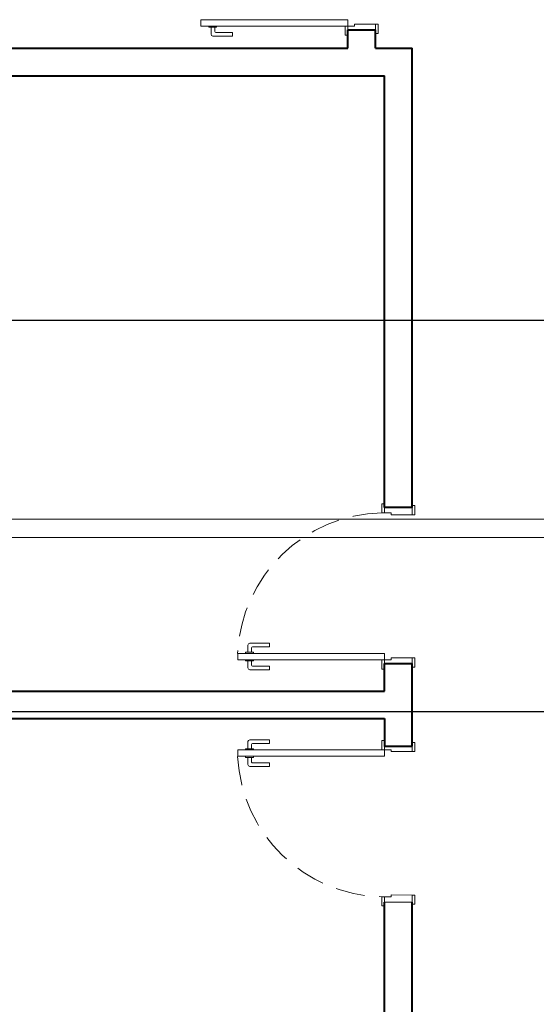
# Model space of a CAD drawing. Header units: millimetres. Extents: x 53 to 3943, y 29 to 3483.
# Tile 15 of 52: x 3871.87 to 3877.49, y 3420.02 to 3430.74. Entities that reach past the tile are written whole.
import ezdxf

# ---------------------------------------------------------------- set-up
doc = ezdxf.new("R2010")
doc.units = ezdxf.units.MM
doc.header["$MEASUREMENT"] = 0
doc.linetypes.add('HIDDEN2', pattern=[0.47625, 0.3175, -0.15875])
doc.layers.add('ARQ-ALVENARIA', color=4, linetype='Continuous')
for name, color, linetype, lineweight in [('DI-Detalhes', 1, 'Continuous', 30), ('MB_ALVENARIA', 7, 'Continuous', 40), ('MB_ESQUADRIA', 7, 'Continuous', 5), ('TQ-Condutos', 3, 'Continuous', 5)]:
    doc.layers.add(name, color=color, linetype=linetype, lineweight=lineweight)

msp = doc.modelspace()

# ---------------------------------------------------------------- linework, layer by layer
at = {"layer": 'ARQ-ALVENARIA'}
for points in [[(3875.44, 3430.426), (3875.44, 3430.626)], [(3875.74, 3430.426), (3876.14, 3430.426)], [(3875.84, 3422.826), (3875.84, 3423.126)]]:
    msp.add_lwpolyline(points, dxfattribs=at)
at = {"layer": 'DI-Detalhes'}
msp.add_lwpolyline([(3866.243, 3427.466), (3889.983, 3427.466), (3889.983, 3423.198), (3866.243, 3423.198), (3866.243, 3427.466)], dxfattribs=at)
at = {"layer": 'MB_ALVENARIA'}
for p, q in [((3875.44, 3430.426), (3875.44, 3430.626)), ((3875.44, 3430.626), (3875.74, 3430.626)), ((3875.84, 3423.426), (3875.84, 3423.726)), ((3875.84, 3423.726), (3876.14, 3423.726))]:
    msp.add_line(p, q, dxfattribs=at)
for points in [[(3875.74, 3430.426), (3875.74, 3430.626)], [(3867.08, 3430.426), (3875.44, 3430.426)], [(3875.74, 3430.426), (3876.14, 3430.426)], [(3876.14, 3425.426), (3876.14, 3430.426)], [(3869.04, 3430.126), (3875.84, 3430.126)], [(3875.84, 3425.426), (3875.84, 3430.126)], [(3876.14, 3425.426), (3875.84, 3425.426)], [(3875.84, 3423.426), (3875.84, 3423.726)], [(3876.14, 3422.826), (3876.14, 3423.726)], [(3869.04, 3423.426), (3875.84, 3423.426)], [(3867.08, 3423.126), (3867.08, 3423.126), (3875.84, 3423.126)], [(3875.84, 3423.126), (3875.84, 3422.826), (3876.14, 3422.826)], [(3875.34, 3416.226), (3876.14, 3416.226), (3876.14, 3421.126)], [(3875.34, 3416.526), (3875.84, 3416.526), (3875.84, 3421.126)]]:
    msp.add_lwpolyline(points, dxfattribs=at)
at = {"layer": 'MB_ESQUADRIA'}
for p, q in [((3873.926, 3430.667), (3873.926, 3430.654)), ((3873.926, 3430.654), (3874.011, 3430.654)), ((3873.951, 3430.654), (3873.951, 3430.577)), ((3873.991, 3430.607), (3873.991, 3430.654)), ((3874.011, 3430.654), (3874.011, 3430.667)), ((3875.44, 3430.666), (3875.44, 3430.616)), ((3875.51, 3430.666), (3875.44, 3430.666)), ((3875.44, 3430.666), (3875.44, 3430.616)), ((3875.51, 3430.666), (3875.44, 3430.666)), ((3875.51, 3430.686), (3875.74, 3430.686)), ((3875.51, 3430.666), (3875.51, 3430.686)), ((3875.51, 3430.686), (3875.74, 3430.686)), ((3875.51, 3430.666), (3875.51, 3430.686)), ((3875.74, 3430.686), (3875.74, 3430.616)), ((3875.74, 3430.686), (3875.74, 3430.616)), ((3873.971, 3430.557), (3874.185, 3430.556)), ((3874.185, 3430.596), (3874.001, 3430.597)), ((3874.185, 3430.556), (3874.185, 3430.596)), ((3875.84, 3425.366), (3875.84, 3425.416)), ((3875.91, 3425.366), (3875.84, 3425.366)), ((3875.91, 3425.366), (3875.91, 3425.346)), ((3876.14, 3425.346), (3876.14, 3425.416)), ((3875.91, 3425.346), (3876.14, 3425.346)), ((3874.326, 3423.837), (3874.326, 3423.849)), ((3874.326, 3423.849), (3874.411, 3423.849)), ((3874.351, 3423.849), (3874.351, 3423.927)), ((3874.371, 3423.947), (3874.585, 3423.946)), ((3874.391, 3423.897), (3874.391, 3423.849)), ((3874.585, 3423.906), (3874.401, 3423.907)), ((3874.411, 3423.849), (3874.411, 3423.837)), ((3874.585, 3423.946), (3874.585, 3423.906)), ((3874.326, 3423.767), (3874.326, 3423.754)), ((3874.326, 3423.754), (3874.411, 3423.754)), ((3874.351, 3423.754), (3874.351, 3423.677)), ((3874.391, 3423.707), (3874.391, 3423.754)), ((3874.411, 3423.754), (3874.411, 3423.767)), ((3875.84, 3423.766), (3875.84, 3423.716)), ((3875.91, 3423.766), (3875.84, 3423.766)), ((3875.84, 3423.766), (3875.84, 3423.716)), ((3875.91, 3423.766), (3875.84, 3423.766)), ((3875.91, 3423.786), (3876.14, 3423.786)), ((3875.91, 3423.766), (3875.91, 3423.786)), ((3875.91, 3423.786), (3876.14, 3423.786)), ((3875.91, 3423.766), (3875.91, 3423.786)), ((3876.14, 3423.786), (3876.14, 3423.716)), ((3876.14, 3423.786), (3876.14, 3423.716)), ((3874.371, 3423.657), (3874.585, 3423.656)), ((3874.585, 3423.696), (3874.401, 3423.697)), ((3874.585, 3423.656), (3874.585, 3423.696)), ((3874.371, 3422.895), (3874.585, 3422.895)), ((3874.585, 3422.895), (3874.585, 3422.855)), ((3874.326, 3422.797), (3874.411, 3422.798)), ((3874.326, 3422.785), (3874.326, 3422.797)), ((3874.351, 3422.797), (3874.351, 3422.875)), ((3874.391, 3422.845), (3874.391, 3422.798)), ((3874.585, 3422.855), (3874.401, 3422.855)), ((3874.411, 3422.798), (3874.411, 3422.785)), ((3875.84, 3422.786), (3875.84, 3422.836)), ((3875.84, 3422.786), (3875.84, 3422.836)), ((3875.91, 3422.786), (3875.84, 3422.786)), ((3875.91, 3422.786), (3875.84, 3422.786)), ((3875.91, 3422.786), (3875.91, 3422.766)), ((3875.91, 3422.786), (3875.91, 3422.766)), ((3876.14, 3422.766), (3876.14, 3422.836)), ((3876.14, 3422.766), (3876.14, 3422.836)), ((3874.326, 3422.715), (3874.326, 3422.702)), ((3874.326, 3422.702), (3874.411, 3422.702)), ((3874.351, 3422.702), (3874.351, 3422.625)), ((3874.391, 3422.655), (3874.391, 3422.702)), ((3874.411, 3422.702), (3874.411, 3422.715)), ((3875.91, 3422.766), (3876.14, 3422.766)), ((3875.91, 3422.766), (3876.14, 3422.766)), ((3874.371, 3422.605), (3874.585, 3422.605)), ((3874.585, 3422.645), (3874.401, 3422.645)), ((3874.585, 3422.605), (3874.585, 3422.645)), ((3875.91, 3421.186), (3875.84, 3421.186)), ((3875.84, 3421.186), (3875.84, 3421.136)), ((3875.91, 3421.206), (3876.14, 3421.205)), ((3875.91, 3421.186), (3875.91, 3421.206)), ((3876.14, 3421.205), (3876.14, 3421.135))]:
    msp.add_line(p, q, dxfattribs=at)
for points in [[(3875.44, 3430.736), (3873.84, 3430.736), (3873.84, 3430.666), (3875.44, 3430.666)], [(3875.84, 3423.836), (3874.24, 3423.836), (3874.24, 3423.766), (3875.84, 3423.766)], [(3875.84, 3422.716), (3874.24, 3422.716), (3874.24, 3422.786), (3875.84, 3422.786)]]:
    msp.add_lwpolyline(points, close=True, dxfattribs=at)
for points in [[(3875.44, 3430.616), (3875.44, 3430.566), (3875.41, 3430.566), (3875.41, 3430.666), (3875.44, 3430.666), (3875.44, 3430.666)], [(3875.44, 3430.616), (3875.44, 3430.566), (3875.41, 3430.566), (3875.41, 3430.666), (3875.44, 3430.666), (3875.44, 3430.666)], [(3875.74, 3430.686), (3875.77, 3430.686), (3875.77, 3430.586), (3875.74, 3430.586), (3875.74, 3430.616)], [(3875.74, 3430.686), (3875.77, 3430.686), (3875.77, 3430.586), (3875.74, 3430.586), (3875.74, 3430.616)], [(3875.84, 3425.416), (3875.84, 3425.466), (3875.81, 3425.466), (3875.81, 3425.366), (3875.84, 3425.366), (3875.84, 3425.366)], [(3876.14, 3425.346), (3876.17, 3425.346), (3876.17, 3425.446), (3876.14, 3425.446), (3876.14, 3425.416)], [(3875.84, 3423.716), (3875.84, 3423.666), (3875.81, 3423.666), (3875.81, 3423.766), (3875.84, 3423.766), (3875.84, 3423.766)], [(3875.84, 3423.716), (3875.84, 3423.666), (3875.81, 3423.666), (3875.81, 3423.766), (3875.84, 3423.766), (3875.84, 3423.766)], [(3876.14, 3423.786), (3876.17, 3423.786), (3876.17, 3423.686), (3876.14, 3423.686), (3876.14, 3423.716)], [(3876.14, 3423.786), (3876.17, 3423.786), (3876.17, 3423.686), (3876.14, 3423.686), (3876.14, 3423.716)], [(3875.84, 3422.836), (3875.84, 3422.886), (3875.81, 3422.886), (3875.81, 3422.786), (3875.84, 3422.786), (3875.84, 3422.786)], [(3875.84, 3422.836), (3875.84, 3422.886), (3875.81, 3422.886), (3875.81, 3422.786), (3875.84, 3422.786), (3875.84, 3422.786)], [(3876.14, 3422.766), (3876.17, 3422.766), (3876.17, 3422.866), (3876.14, 3422.866), (3876.14, 3422.836)], [(3876.14, 3422.766), (3876.17, 3422.766), (3876.17, 3422.866), (3876.14, 3422.866), (3876.14, 3422.836)], [(3875.84, 3421.136), (3875.84, 3421.086), (3875.81, 3421.086), (3875.81, 3421.186), (3875.84, 3421.186), (3875.84, 3421.186)], [(3876.14, 3421.205), (3876.17, 3421.205), (3876.17, 3421.105), (3876.14, 3421.105), (3876.14, 3421.135)], [(3876.14, 3421.126), (3875.84, 3421.126)]]:
    msp.add_lwpolyline(points, dxfattribs=at)
for centre, radius, start, end in [((3874.001, 3430.607), 0.01, 179.9711, 269.9711), ((3873.971, 3430.577), 0.02, 179.9711, 269.9711), ((3874.371, 3423.927), 0.02, 89.9711, 179.9711), ((3874.401, 3423.897), 0.01, 89.9711, 179.9711), ((3874.371, 3423.677), 0.02, 179.9711, 269.9711), ((3874.401, 3423.707), 0.01, 179.9711, 269.9711), ((3874.371, 3422.875), 0.02, 90.0289, 180.0289), ((3874.401, 3422.845), 0.01, 90.0289, 180.0289), ((3874.371, 3422.625), 0.02, 180.0289, 270.0289), ((3874.401, 3422.655), 0.01, 180.0289, 270.0289)]:
    msp.add_arc(centre, radius, start, end, dxfattribs=at)
at = {"layer": 'MB_ESQUADRIA', "linetype": 'HIDDEN2'}
for centre, start, end in [((3875.842, 3423.762), 91.1406, 177.3493), ((3875.842, 3422.789), 182.6507, 268.8594)]:
    msp.add_arc(centre, 1.604, start, end, dxfattribs=at)
at = {"layer": 'TQ-Condutos'}
for p, q in [((3868.572, 3425.297), (3888.098, 3425.297)), ((3868.572, 3425.097), (3888.098, 3425.097))]:
    msp.add_line(p, q, dxfattribs=at)

doc.saveas('drawing.dxf')
